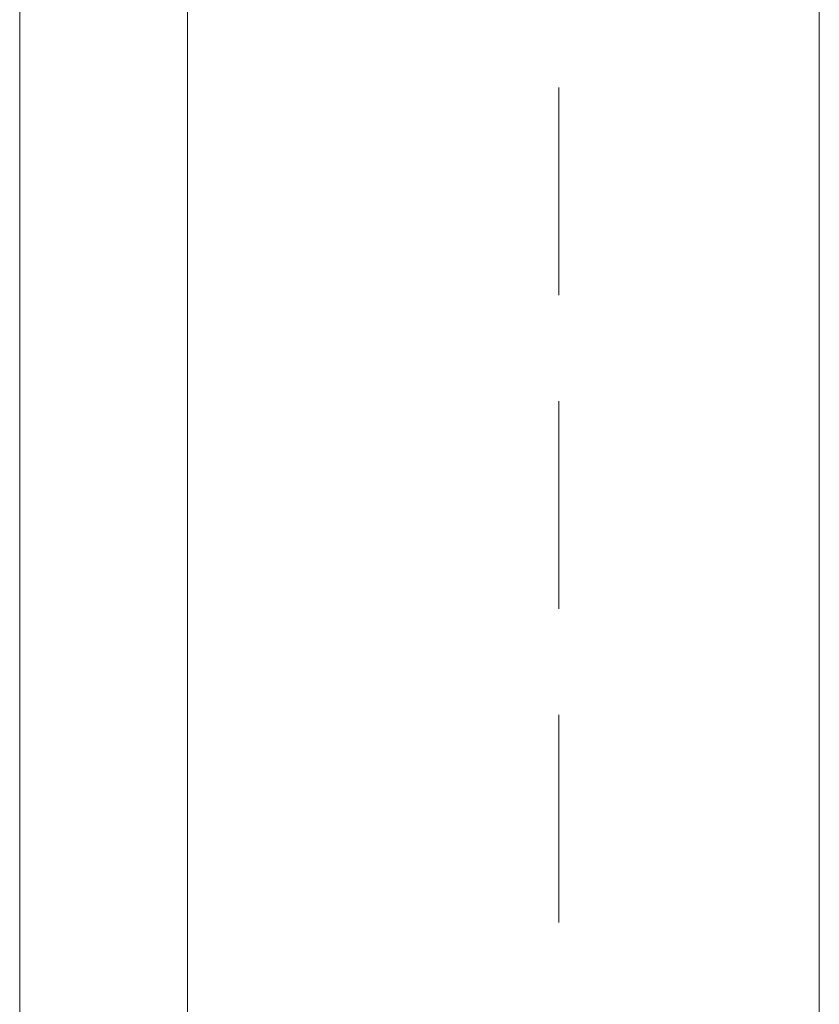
# Model space of a CAD drawing. Header units: inches. Extents: x 1504 to 12593, y -807 to 3183.
# Tile 179 of 256: x 6435 to 6512, y 1033 to 1127. Entities that reach past the tile are written whole.
import ezdxf

# ---------------------------------------------------------------- set-up
doc = ezdxf.new("R2010")
doc.units = ezdxf.units.IN
doc.header["$MEASUREMENT"] = 0
doc.layers.add('at_Entity', color=7, linetype='Continuous')
doc.layers.add('at_Rect', color=7, linetype='Continuous')

msp = doc.modelspace()

# ---------------------------------------------------------------- linework, layer by layer
at = {"layer": 'at_Entity', "color": 7, "lineweight": 15}
for p, q in [((6435.393, 1292.714), (6435.393, 908.746)), ((6451.448, 1292.714), (6451.448, 908.746)), ((6486.929, 1120.794), (6486.929, 1100.939)), ((6486.929, 1090.802), (6486.929, 1070.948)), ((6486.929, 1060.811), (6486.929, 1040.962))]:
    msp.add_line(p, q, dxfattribs=at)
at = {"layer": 'at_Rect', "color": 7, "lineweight": 15}
msp.add_line((6511.848, 1188.378), (6511.848, 942.118), dxfattribs=at)

doc.saveas('drawing.dxf')
